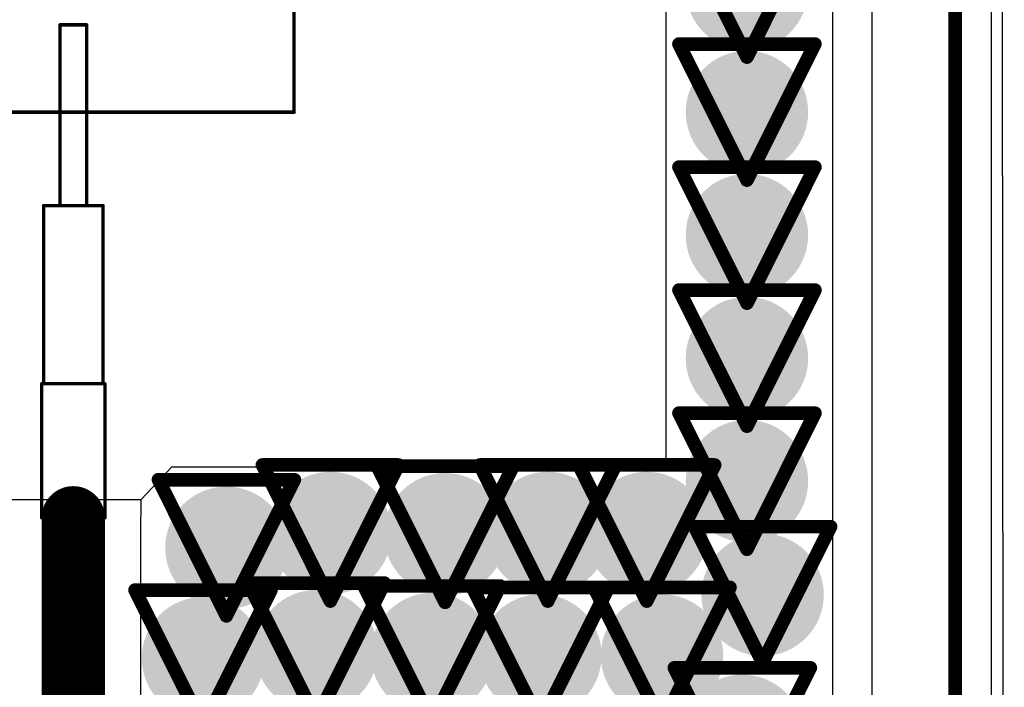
# Model space of a CAD drawing. Header units: inches. Extents: x -2.3 to 12.7, y -2.8 to 6.7.
# Tile 143 of 171: x 0.7207 to 0.8655, y 1.045 to 1.1431. Entities that reach past the tile are written whole.
import ezdxf

# ---------------------------------------------------------------- set-up
doc = ezdxf.new("R2010")
doc.units = ezdxf.units.IN
doc.header["$MEASUREMENT"] = 0
for name, color, linetype in [('Bottom Layer', 5, 'Continuous'), ('Bottom Solder', 6, 'Continuous'), ('Drill Drawing', 1, 'Continuous'), ('L2_GND1', 16, 'Continuous'), ('L3_PWR1', 130, 'Continuous'), ('M1 Board Outline', 6, 'Continuous'), ('Top Layer', 1, 'Continuous'), ('Top Solder', 216, 'Continuous'), ('TX', 56, 'Continuous'), ('Via Holes', 16, 'Continuous')]:
    doc.layers.add(name, color=color, linetype=linetype)

msp = doc.modelspace()

# ---------------------------------------------------------------- hatches: boundary and pattern name
at = {"layer": 'Bottom Layer'}
h = msp.add_hatch(color=5, dxfattribs=at)
edge = h.paths.add_edge_path()
edge.add_arc((0.82761, 1.14762), 0.009, 0, 360)
h = msp.add_hatch(color=5, dxfattribs=at)
edge = h.paths.add_edge_path()
edge.add_arc((0.82761, 1.12954), 0.009, 0, 360)
h = msp.add_hatch(color=5, dxfattribs=at)
edge = h.paths.add_edge_path()
edge.add_arc((0.82761, 1.11146), 0.009, 0, 360)
h = msp.add_hatch(color=5, dxfattribs=at)
edge = h.paths.add_edge_path()
edge.add_arc((0.82761, 1.09338), 0.009, 0, 360)
h = msp.add_hatch(color=5, dxfattribs=at)
edge = h.paths.add_edge_path()
edge.add_arc((0.82761, 1.0753), 0.009, 0, 360)
h = msp.add_hatch(color=5, dxfattribs=at)
edge = h.paths.add_edge_path()
edge.add_arc((0.76635, 1.06768), 0.009, 0, 360)
h = msp.add_hatch(color=5, dxfattribs=at)
edge = h.paths.add_edge_path()
edge.add_arc((0.78323, 1.0675), 0.009, 0, 360)
h = msp.add_hatch(color=5, dxfattribs=at)
edge = h.paths.add_edge_path()
edge.add_arc((0.79832, 1.06768), 0.009, 0, 360)
h = msp.add_hatch(color=5, dxfattribs=at)
edge = h.paths.add_edge_path()
edge.add_arc((0.81287, 1.06768), 0.009, 0, 360)
h = msp.add_hatch(color=5, dxfattribs=at)
edge = h.paths.add_edge_path()
edge.add_arc((0.75106, 1.06551), 0.009, 0, 360)
h = msp.add_hatch(color=5, dxfattribs=at)
edge = h.paths.add_edge_path()
edge.add_arc((0.82991, 1.05861), 0.009, 0, 360)
h = msp.add_hatch(color=5, dxfattribs=at)
edge = h.paths.add_edge_path()
edge.add_arc((0.76429, 1.05032), 0.009, 0, 360)
h = msp.add_hatch(color=5, dxfattribs=at)
edge = h.paths.add_edge_path()
edge.add_arc((0.7813, 1.04989), 0.009, 0, 360)
h = msp.add_hatch(color=5, dxfattribs=at)
edge = h.paths.add_edge_path()
edge.add_arc((0.79724, 1.04968), 0.009, 0, 360)
h = msp.add_hatch(color=5, dxfattribs=at)
edge = h.paths.add_edge_path()
edge.add_arc((0.81512, 1.04968), 0.009, 0, 360)
h = msp.add_hatch(color=5, dxfattribs=at)
edge = h.paths.add_edge_path()
edge.add_arc((0.74762, 1.04929), 0.009, 0, 360)
h = msp.add_hatch(color=5, dxfattribs=at)
edge = h.paths.add_edge_path()
edge.add_arc((0.82694, 1.03787), 0.009, 0, 360)
at = {"layer": 'L2_GND1'}
h = msp.add_hatch(color=16, dxfattribs=at)
edge = h.paths.add_edge_path()
edge.add_arc((0.82761, 1.14762), 0.009, 0, 360)
h = msp.add_hatch(color=16, dxfattribs=at)
edge = h.paths.add_edge_path()
edge.add_arc((0.82761, 1.12954), 0.009, 0, 360)
h = msp.add_hatch(color=16, dxfattribs=at)
edge = h.paths.add_edge_path()
edge.add_arc((0.82761, 1.11146), 0.009, 0, 360)
h = msp.add_hatch(color=16, dxfattribs=at)
edge = h.paths.add_edge_path()
edge.add_arc((0.82761, 1.09338), 0.009, 0, 360)
h = msp.add_hatch(color=16, dxfattribs=at)
edge = h.paths.add_edge_path()
edge.add_arc((0.82761, 1.0753), 0.009, 0, 360)
h = msp.add_hatch(color=16, dxfattribs=at)
edge = h.paths.add_edge_path()
edge.add_arc((0.76635, 1.06768), 0.009, 0, 360)
h = msp.add_hatch(color=16, dxfattribs=at)
edge = h.paths.add_edge_path()
edge.add_arc((0.78323, 1.0675), 0.009, 0, 360)
h = msp.add_hatch(color=16, dxfattribs=at)
edge = h.paths.add_edge_path()
edge.add_arc((0.79832, 1.06768), 0.009, 0, 360)
h = msp.add_hatch(color=16, dxfattribs=at)
edge = h.paths.add_edge_path()
edge.add_arc((0.81287, 1.06768), 0.009, 0, 360)
h = msp.add_hatch(color=16, dxfattribs=at)
edge = h.paths.add_edge_path()
edge.add_arc((0.75106, 1.06551), 0.009, 0, 360)
h = msp.add_hatch(color=16, dxfattribs=at)
edge = h.paths.add_edge_path()
edge.add_arc((0.82991, 1.05861), 0.009, 0, 360)
h = msp.add_hatch(color=16, dxfattribs=at)
edge = h.paths.add_edge_path()
edge.add_arc((0.76429, 1.05032), 0.009, 0, 360)
h = msp.add_hatch(color=16, dxfattribs=at)
edge = h.paths.add_edge_path()
edge.add_arc((0.7813, 1.04989), 0.009, 0, 360)
h = msp.add_hatch(color=16, dxfattribs=at)
edge = h.paths.add_edge_path()
edge.add_arc((0.79724, 1.04968), 0.009, 0, 360)
h = msp.add_hatch(color=16, dxfattribs=at)
edge = h.paths.add_edge_path()
edge.add_arc((0.81512, 1.04968), 0.009, 0, 360)
h = msp.add_hatch(color=16, dxfattribs=at)
edge = h.paths.add_edge_path()
edge.add_arc((0.74762, 1.04929), 0.009, 0, 360)
h = msp.add_hatch(color=16, dxfattribs=at)
edge = h.paths.add_edge_path()
edge.add_arc((0.82694, 1.03787), 0.009, 0, 360)
at = {"layer": 'L3_PWR1'}
h = msp.add_hatch(color=130, dxfattribs=at)
edge = h.paths.add_edge_path()
edge.add_arc((0.82761, 1.14762), 0.009, 0, 360)
h = msp.add_hatch(color=130, dxfattribs=at)
edge = h.paths.add_edge_path()
edge.add_arc((0.82761, 1.12954), 0.009, 0, 360)
h = msp.add_hatch(color=130, dxfattribs=at)
edge = h.paths.add_edge_path()
edge.add_arc((0.82761, 1.11146), 0.009, 0, 360)
h = msp.add_hatch(color=130, dxfattribs=at)
edge = h.paths.add_edge_path()
edge.add_arc((0.82761, 1.09338), 0.009, 0, 360)
h = msp.add_hatch(color=130, dxfattribs=at)
edge = h.paths.add_edge_path()
edge.add_arc((0.82761, 1.0753), 0.009, 0, 360)
h = msp.add_hatch(color=130, dxfattribs=at)
edge = h.paths.add_edge_path()
edge.add_arc((0.76635, 1.06768), 0.009, 0, 360)
h = msp.add_hatch(color=130, dxfattribs=at)
edge = h.paths.add_edge_path()
edge.add_arc((0.78323, 1.0675), 0.009, 0, 360)
h = msp.add_hatch(color=130, dxfattribs=at)
edge = h.paths.add_edge_path()
edge.add_arc((0.79832, 1.06768), 0.009, 0, 360)
h = msp.add_hatch(color=130, dxfattribs=at)
edge = h.paths.add_edge_path()
edge.add_arc((0.81287, 1.06768), 0.009, 0, 360)
h = msp.add_hatch(color=130, dxfattribs=at)
edge = h.paths.add_edge_path()
edge.add_arc((0.75106, 1.06551), 0.009, 0, 360)
h = msp.add_hatch(color=130, dxfattribs=at)
edge = h.paths.add_edge_path()
edge.add_arc((0.82991, 1.05861), 0.009, 0, 360)
h = msp.add_hatch(color=130, dxfattribs=at)
edge = h.paths.add_edge_path()
edge.add_arc((0.76429, 1.05032), 0.009, 0, 360)
h = msp.add_hatch(color=130, dxfattribs=at)
edge = h.paths.add_edge_path()
edge.add_arc((0.7813, 1.04989), 0.009, 0, 360)
h = msp.add_hatch(color=130, dxfattribs=at)
edge = h.paths.add_edge_path()
edge.add_arc((0.79724, 1.04968), 0.009, 0, 360)
h = msp.add_hatch(color=130, dxfattribs=at)
edge = h.paths.add_edge_path()
edge.add_arc((0.81512, 1.04968), 0.009, 0, 360)
h = msp.add_hatch(color=130, dxfattribs=at)
edge = h.paths.add_edge_path()
edge.add_arc((0.74762, 1.04929), 0.009, 0, 360)
h = msp.add_hatch(color=130, dxfattribs=at)
edge = h.paths.add_edge_path()
edge.add_arc((0.82694, 1.03787), 0.009, 0, 360)
at = {"layer": 'Top Layer'}
h = msp.add_hatch(color=1, dxfattribs=at)
edge = h.paths.add_edge_path()
edge.add_arc((0.82761, 1.14762), 0.009, 0, 360)
h = msp.add_hatch(color=1, dxfattribs=at)
edge = h.paths.add_edge_path()
edge.add_arc((0.82761, 1.12954), 0.009, 0, 360)
h = msp.add_hatch(color=1, dxfattribs=at)
edge = h.paths.add_edge_path()
edge.add_arc((0.82761, 1.11146), 0.009, 0, 360)
h = msp.add_hatch(color=1, dxfattribs=at)
edge = h.paths.add_edge_path()
edge.add_arc((0.82761, 1.09338), 0.009, 0, 360)
h = msp.add_hatch(color=1, dxfattribs=at)
edge = h.paths.add_edge_path()
edge.add_arc((0.82761, 1.0753), 0.009, 0, 360)
h = msp.add_hatch(color=1, dxfattribs=at)
edge = h.paths.add_edge_path()
edge.add_arc((0.76635, 1.06768), 0.009, 0, 360)
h = msp.add_hatch(color=1, dxfattribs=at)
edge = h.paths.add_edge_path()
edge.add_arc((0.78323, 1.0675), 0.009, 0, 360)
h = msp.add_hatch(color=1, dxfattribs=at)
edge = h.paths.add_edge_path()
edge.add_arc((0.79832, 1.06768), 0.009, 0, 360)
h = msp.add_hatch(color=1, dxfattribs=at)
edge = h.paths.add_edge_path()
edge.add_arc((0.81287, 1.06768), 0.009, 0, 360)
h = msp.add_hatch(color=1, dxfattribs=at)
edge = h.paths.add_edge_path()
edge.add_arc((0.75106, 1.06551), 0.009, 0, 360)
h = msp.add_hatch(color=1, dxfattribs=at)
edge = h.paths.add_edge_path()
edge.add_arc((0.82991, 1.05861), 0.009, 0, 360)
h = msp.add_hatch(color=1, dxfattribs=at)
edge = h.paths.add_edge_path()
edge.add_arc((0.76429, 1.05032), 0.009, 0, 360)
h = msp.add_hatch(color=1, dxfattribs=at)
edge = h.paths.add_edge_path()
edge.add_arc((0.7813, 1.04989), 0.009, 0, 360)
h = msp.add_hatch(color=1, dxfattribs=at)
edge = h.paths.add_edge_path()
edge.add_arc((0.79724, 1.04968), 0.009, 0, 360)
h = msp.add_hatch(color=1, dxfattribs=at)
edge = h.paths.add_edge_path()
edge.add_arc((0.81512, 1.04968), 0.009, 0, 360)
h = msp.add_hatch(color=1, dxfattribs=at)
edge = h.paths.add_edge_path()
edge.add_arc((0.74762, 1.04929), 0.009, 0, 360)
h = msp.add_hatch(color=1, dxfattribs=at)
edge = h.paths.add_edge_path()
edge.add_arc((0.82694, 1.03787), 0.009, 0, 360)
at = {"layer": 'Via Holes'}
h = msp.add_hatch(color=7, dxfattribs=at)
edge = h.paths.add_edge_path()
edge.add_arc((0.82761, 1.12954), 0.004, 0, 360)
h = msp.add_hatch(color=7, dxfattribs=at)
edge = h.paths.add_edge_path()
edge.add_arc((0.82761, 1.11146), 0.004, 0, 360)
h = msp.add_hatch(color=7, dxfattribs=at)
edge = h.paths.add_edge_path()
edge.add_arc((0.82761, 1.09338), 0.004, 0, 360)
h = msp.add_hatch(color=7, dxfattribs=at)
edge = h.paths.add_edge_path()
edge.add_arc((0.82761, 1.0753), 0.004, 0, 360)
h = msp.add_hatch(color=7, dxfattribs=at)
edge = h.paths.add_edge_path()
edge.add_arc((0.76635, 1.06768), 0.004, 0, 360)
h = msp.add_hatch(color=7, dxfattribs=at)
edge = h.paths.add_edge_path()
edge.add_arc((0.78323, 1.0675), 0.004, 0, 360)
h = msp.add_hatch(color=7, dxfattribs=at)
edge = h.paths.add_edge_path()
edge.add_arc((0.79832, 1.06768), 0.004, 0, 360)
h = msp.add_hatch(color=7, dxfattribs=at)
edge = h.paths.add_edge_path()
edge.add_arc((0.81287, 1.06768), 0.004, 0, 360)
h = msp.add_hatch(color=7, dxfattribs=at)
edge = h.paths.add_edge_path()
edge.add_arc((0.75106, 1.06551), 0.004, 0, 360)
h = msp.add_hatch(color=7, dxfattribs=at)
edge = h.paths.add_edge_path()
edge.add_arc((0.82991, 1.05861), 0.004, 0, 360)
h = msp.add_hatch(color=7, dxfattribs=at)
edge = h.paths.add_edge_path()
edge.add_arc((0.76429, 1.05032), 0.004, 0, 360)
h = msp.add_hatch(color=7, dxfattribs=at)
edge = h.paths.add_edge_path()
edge.add_arc((0.74762, 1.04929), 0.004, 0, 360)
h = msp.add_hatch(color=7, dxfattribs=at)
edge = h.paths.add_edge_path()
edge.add_arc((0.7813, 1.04989), 0.004, 0, 360)
h = msp.add_hatch(color=7, dxfattribs=at)
edge = h.paths.add_edge_path()
edge.add_arc((0.79724, 1.04968), 0.004, 0, 360)
h = msp.add_hatch(color=7, dxfattribs=at)
edge = h.paths.add_edge_path()
edge.add_arc((0.81512, 1.04968), 0.004, 0, 360)

# ---------------------------------------------------------------- linework, layer by layer
at = {"layer": 'Bottom Layer'}
msp.add_line((0.84599, 1.62051), (0.84599, 0.83932), dxfattribs=at)
at = {"layer": 'Bottom Solder'}
for p, q in [((0.84017, 1.62461), (0.84017, 0.83926)), ((0.86546, 0.83922), (0.86477, 1.62461)), ((0.84599, 1.62051), (0.84599, 0.83928))]:
    msp.add_line(p, q, dxfattribs=at)
at = {"layer": 'Drill Drawing'}
for points in [[(0.81761, 1.15762, 0.002, 0.002, 0), (0.82761, 1.13762, 0.002, 0.002, 0)], [(0.82761, 1.13762, 0.002, 0.002, 0), (0.83761, 1.15762, 0.002, 0.002, 0)], [(0.81761, 1.13954, 0.002, 0.002, 0), (0.83761, 1.13954, 0.002, 0.002, 0)], [(0.81761, 1.13954, 0.002, 0.002, 0), (0.82761, 1.11954, 0.002, 0.002, 0)], [(0.82761, 1.11954, 0.002, 0.002, 0), (0.83761, 1.13954, 0.002, 0.002, 0)], [(0.81761, 1.12146, 0.002, 0.002, 0), (0.83761, 1.12146, 0.002, 0.002, 0)], [(0.81761, 1.12146, 0.002, 0.002, 0), (0.82761, 1.10146, 0.002, 0.002, 0)], [(0.82761, 1.10146, 0.002, 0.002, 0), (0.83761, 1.12146, 0.002, 0.002, 0)], [(0.81761, 1.10338, 0.002, 0.002, 0), (0.83761, 1.10338, 0.002, 0.002, 0)], [(0.81761, 1.10338, 0.002, 0.002, 0), (0.82761, 1.08338, 0.002, 0.002, 0)], [(0.82761, 1.08338, 0.002, 0.002, 0), (0.83761, 1.10338, 0.002, 0.002, 0)], [(0.81761, 1.0853, 0.002, 0.002, 0), (0.83761, 1.0853, 0.002, 0.002, 0)], [(0.81761, 1.0853, 0.002, 0.002, 0), (0.82761, 1.0653, 0.002, 0.002, 0)], [(0.82761, 1.0653, 0.002, 0.002, 0), (0.83761, 1.0853, 0.002, 0.002, 0)], [(0.75635, 1.07768, 0.002, 0.002, 0), (0.77635, 1.07768, 0.002, 0.002, 0)], [(0.75635, 1.07768, 0.002, 0.002, 0), (0.76635, 1.05768, 0.002, 0.002, 0)], [(0.76635, 1.05768, 0.002, 0.002, 0), (0.77635, 1.07768, 0.002, 0.002, 0)], [(0.77323, 1.0775, 0.002, 0.002, 0), (0.79323, 1.0775, 0.002, 0.002, 0)], [(0.77323, 1.0775, 0.002, 0.002, 0), (0.78323, 1.0575, 0.002, 0.002, 0)], [(0.78323, 1.0575, 0.002, 0.002, 0), (0.79323, 1.0775, 0.002, 0.002, 0)], [(0.78832, 1.07768, 0.002, 0.002, 0), (0.80832, 1.07768, 0.002, 0.002, 0)], [(0.78832, 1.07768, 0.002, 0.002, 0), (0.79832, 1.05768, 0.002, 0.002, 0)], [(0.79832, 1.05768, 0.002, 0.002, 0), (0.80832, 1.07768, 0.002, 0.002, 0)], [(0.80287, 1.07768, 0.002, 0.002, 0), (0.82287, 1.07768, 0.002, 0.002, 0)], [(0.80287, 1.07768, 0.002, 0.002, 0), (0.81287, 1.05768, 0.002, 0.002, 0)], [(0.81287, 1.05768, 0.002, 0.002, 0), (0.82287, 1.07768, 0.002, 0.002, 0)], [(0.74106, 1.07551, 0.002, 0.002, 0), (0.76106, 1.07551, 0.002, 0.002, 0)], [(0.74106, 1.07551, 0.002, 0.002, 0), (0.75106, 1.05551, 0.002, 0.002, 0)], [(0.75106, 1.05551, 0.002, 0.002, 0), (0.76106, 1.07551, 0.002, 0.002, 0)], [(0.81991, 1.06861, 0.002, 0.002, 0), (0.83991, 1.06861, 0.002, 0.002, 0)], [(0.81991, 1.06861, 0.002, 0.002, 0), (0.82991, 1.04861, 0.002, 0.002, 0)], [(0.82991, 1.04861, 0.002, 0.002, 0), (0.83991, 1.06861, 0.002, 0.002, 0)], [(0.73762, 1.05929, 0.002, 0.002, 0), (0.75762, 1.05929, 0.002, 0.002, 0)], [(0.73762, 1.05929, 0.002, 0.002, 0), (0.74762, 1.03929, 0.002, 0.002, 0)], [(0.74762, 1.03929, 0.002, 0.002, 0), (0.75762, 1.05929, 0.002, 0.002, 0)], [(0.75429, 1.06032, 0.002, 0.002, 0), (0.77429, 1.06032, 0.002, 0.002, 0)], [(0.75429, 1.06032, 0.002, 0.002, 0), (0.76429, 1.04032, 0.002, 0.002, 0)], [(0.76429, 1.04032, 0.002, 0.002, 0), (0.77429, 1.06032, 0.002, 0.002, 0)], [(0.7713, 1.05989, 0.002, 0.002, 0), (0.7913, 1.05989, 0.002, 0.002, 0)], [(0.7713, 1.05989, 0.002, 0.002, 0), (0.7813, 1.03989, 0.002, 0.002, 0)], [(0.7813, 1.03989, 0.002, 0.002, 0), (0.7913, 1.05989, 0.002, 0.002, 0)], [(0.78724, 1.05968, 0.002, 0.002, 0), (0.80724, 1.05968, 0.002, 0.002, 0)], [(0.78724, 1.05968, 0.002, 0.002, 0), (0.79724, 1.03968, 0.002, 0.002, 0)], [(0.79724, 1.03968, 0.002, 0.002, 0), (0.80724, 1.05968, 0.002, 0.002, 0)], [(0.80512, 1.05968, 0.002, 0.002, 0), (0.82512, 1.05968, 0.002, 0.002, 0)], [(0.80512, 1.05968, 0.002, 0.002, 0), (0.81512, 1.03968, 0.002, 0.002, 0)], [(0.81512, 1.03968, 0.002, 0.002, 0), (0.82512, 1.05968, 0.002, 0.002, 0)], [(0.81694, 1.04787, 0.002, 0.002, 0), (0.83694, 1.04787, 0.002, 0.002, 0)], [(0.81694, 1.04787, 0.002, 0.002, 0), (0.82694, 1.02787, 0.002, 0.002, 0)], [(0.82694, 1.02787, 0.002, 0.002, 0), (0.83694, 1.04787, 0.002, 0.002, 0)]]:
    msp.add_lwpolyline(points, format="xyseb", dxfattribs=at)
for points in [[(0.81711, 1.13954, 0.001, 0.001, 1), (0.81811, 1.13954, 0.001, 0.001, 1)], [(0.81711, 1.13954, 0.001, 0.001, 1), (0.81811, 1.13954, 0.001, 0.001, 1)], [(0.83711, 1.13954, 0.001, 0.001, 1), (0.83811, 1.13954, 0.001, 0.001, 1)], [(0.83711, 1.13954, 0.001, 0.001, 1), (0.83811, 1.13954, 0.001, 0.001, 1)], [(0.82711, 1.13762, 0.001, 0.001, 1), (0.82811, 1.13762, 0.001, 0.001, 1)], [(0.82711, 1.13762, 0.001, 0.001, 1), (0.82811, 1.13762, 0.001, 0.001, 1)], [(0.81711, 1.12146, 0.001, 0.001, 1), (0.81811, 1.12146, 0.001, 0.001, 1)], [(0.81711, 1.12146, 0.001, 0.001, 1), (0.81811, 1.12146, 0.001, 0.001, 1)], [(0.83711, 1.12146, 0.001, 0.001, 1), (0.83811, 1.12146, 0.001, 0.001, 1)], [(0.83711, 1.12146, 0.001, 0.001, 1), (0.83811, 1.12146, 0.001, 0.001, 1)], [(0.82711, 1.11954, 0.001, 0.001, 1), (0.82811, 1.11954, 0.001, 0.001, 1)], [(0.82711, 1.11954, 0.001, 0.001, 1), (0.82811, 1.11954, 0.001, 0.001, 1)], [(0.81711, 1.10338, 0.001, 0.001, 1), (0.81811, 1.10338, 0.001, 0.001, 1)], [(0.81711, 1.10338, 0.001, 0.001, 1), (0.81811, 1.10338, 0.001, 0.001, 1)], [(0.83711, 1.10338, 0.001, 0.001, 1), (0.83811, 1.10338, 0.001, 0.001, 1)], [(0.83711, 1.10338, 0.001, 0.001, 1), (0.83811, 1.10338, 0.001, 0.001, 1)], [(0.82711, 1.10146, 0.001, 0.001, 1), (0.82811, 1.10146, 0.001, 0.001, 1)], [(0.82711, 1.10146, 0.001, 0.001, 1), (0.82811, 1.10146, 0.001, 0.001, 1)], [(0.81711, 1.0853, 0.001, 0.001, 1), (0.81811, 1.0853, 0.001, 0.001, 1)], [(0.81711, 1.0853, 0.001, 0.001, 1), (0.81811, 1.0853, 0.001, 0.001, 1)], [(0.83711, 1.0853, 0.001, 0.001, 1), (0.83811, 1.0853, 0.001, 0.001, 1)], [(0.83711, 1.0853, 0.001, 0.001, 1), (0.83811, 1.0853, 0.001, 0.001, 1)], [(0.82711, 1.08338, 0.001, 0.001, 1), (0.82811, 1.08338, 0.001, 0.001, 1)], [(0.82711, 1.08338, 0.001, 0.001, 1), (0.82811, 1.08338, 0.001, 0.001, 1)], [(0.75585, 1.07768, 0.001, 0.001, 1), (0.75685, 1.07768, 0.001, 0.001, 1)], [(0.75585, 1.07768, 0.001, 0.001, 1), (0.75685, 1.07768, 0.001, 0.001, 1)], [(0.77273, 1.0775, 0.001, 0.001, 1), (0.77373, 1.0775, 0.001, 0.001, 1)], [(0.77273, 1.0775, 0.001, 0.001, 1), (0.77373, 1.0775, 0.001, 0.001, 1)], [(0.77585, 1.07768, 0.001, 0.001, 1), (0.77685, 1.07768, 0.001, 0.001, 1)], [(0.77585, 1.07768, 0.001, 0.001, 1), (0.77685, 1.07768, 0.001, 0.001, 1)], [(0.78782, 1.07768, 0.001, 0.001, 1), (0.78882, 1.07768, 0.001, 0.001, 1)], [(0.78782, 1.07768, 0.001, 0.001, 1), (0.78882, 1.07768, 0.001, 0.001, 1)], [(0.79273, 1.0775, 0.001, 0.001, 1), (0.79373, 1.0775, 0.001, 0.001, 1)], [(0.79273, 1.0775, 0.001, 0.001, 1), (0.79373, 1.0775, 0.001, 0.001, 1)], [(0.80237, 1.07768, 0.001, 0.001, 1), (0.80337, 1.07768, 0.001, 0.001, 1)], [(0.80237, 1.07768, 0.001, 0.001, 1), (0.80337, 1.07768, 0.001, 0.001, 1)], [(0.80782, 1.07768, 0.001, 0.001, 1), (0.80882, 1.07768, 0.001, 0.001, 1)], [(0.80782, 1.07768, 0.001, 0.001, 1), (0.80882, 1.07768, 0.001, 0.001, 1)], [(0.82237, 1.07768, 0.001, 0.001, 1), (0.82337, 1.07768, 0.001, 0.001, 1)], [(0.82237, 1.07768, 0.001, 0.001, 1), (0.82337, 1.07768, 0.001, 0.001, 1)], [(0.74056, 1.07551, 0.001, 0.001, 1), (0.74156, 1.07551, 0.001, 0.001, 1)], [(0.74056, 1.07551, 0.001, 0.001, 1), (0.74156, 1.07551, 0.001, 0.001, 1)], [(0.76056, 1.07551, 0.001, 0.001, 1), (0.76156, 1.07551, 0.001, 0.001, 1)], [(0.76056, 1.07551, 0.001, 0.001, 1), (0.76156, 1.07551, 0.001, 0.001, 1)], [(0.81941, 1.06861, 0.001, 0.001, 1), (0.82041, 1.06861, 0.001, 0.001, 1)], [(0.81941, 1.06861, 0.001, 0.001, 1), (0.82041, 1.06861, 0.001, 0.001, 1)], [(0.83941, 1.06861, 0.001, 0.001, 1), (0.84041, 1.06861, 0.001, 0.001, 1)], [(0.83941, 1.06861, 0.001, 0.001, 1), (0.84041, 1.06861, 0.001, 0.001, 1)], [(0.82711, 1.0653, 0.001, 0.001, 1), (0.82811, 1.0653, 0.001, 0.001, 1)], [(0.82711, 1.0653, 0.001, 0.001, 1), (0.82811, 1.0653, 0.001, 0.001, 1)], [(0.73712, 1.05929, 0.001, 0.001, 1), (0.73812, 1.05929, 0.001, 0.001, 1)], [(0.73712, 1.05929, 0.001, 0.001, 1), (0.73812, 1.05929, 0.001, 0.001, 1)], [(0.75379, 1.06032, 0.001, 0.001, 1), (0.75479, 1.06032, 0.001, 0.001, 1)], [(0.75379, 1.06032, 0.001, 0.001, 1), (0.75479, 1.06032, 0.001, 0.001, 1)], [(0.75712, 1.05929, 0.001, 0.001, 1), (0.75812, 1.05929, 0.001, 0.001, 1)], [(0.75712, 1.05929, 0.001, 0.001, 1), (0.75812, 1.05929, 0.001, 0.001, 1)], [(0.7708, 1.05989, 0.001, 0.001, 1), (0.7718, 1.05989, 0.001, 0.001, 1)], [(0.7708, 1.05989, 0.001, 0.001, 1), (0.7718, 1.05989, 0.001, 0.001, 1)], [(0.77379, 1.06032, 0.001, 0.001, 1), (0.77479, 1.06032, 0.001, 0.001, 1)], [(0.77379, 1.06032, 0.001, 0.001, 1), (0.77479, 1.06032, 0.001, 0.001, 1)], [(0.78674, 1.05968, 0.001, 0.001, 1), (0.78774, 1.05968, 0.001, 0.001, 1)], [(0.78674, 1.05968, 0.001, 0.001, 1), (0.78774, 1.05968, 0.001, 0.001, 1)], [(0.7908, 1.05989, 0.001, 0.001, 1), (0.7918, 1.05989, 0.001, 0.001, 1)], [(0.7908, 1.05989, 0.001, 0.001, 1), (0.7918, 1.05989, 0.001, 0.001, 1)], [(0.80462, 1.05968, 0.001, 0.001, 1), (0.80562, 1.05968, 0.001, 0.001, 1)], [(0.80462, 1.05968, 0.001, 0.001, 1), (0.80562, 1.05968, 0.001, 0.001, 1)], [(0.80674, 1.05968, 0.001, 0.001, 1), (0.80774, 1.05968, 0.001, 0.001, 1)], [(0.80674, 1.05968, 0.001, 0.001, 1), (0.80774, 1.05968, 0.001, 0.001, 1)], [(0.82462, 1.05968, 0.001, 0.001, 1), (0.82562, 1.05968, 0.001, 0.001, 1)], [(0.82462, 1.05968, 0.001, 0.001, 1), (0.82562, 1.05968, 0.001, 0.001, 1)], [(0.76585, 1.05768, 0.001, 0.001, 1), (0.76685, 1.05768, 0.001, 0.001, 1)], [(0.76585, 1.05768, 0.001, 0.001, 1), (0.76685, 1.05768, 0.001, 0.001, 1)], [(0.78273, 1.0575, 0.001, 0.001, 1), (0.78373, 1.0575, 0.001, 0.001, 1)], [(0.78273, 1.0575, 0.001, 0.001, 1), (0.78373, 1.0575, 0.001, 0.001, 1)], [(0.79782, 1.05768, 0.001, 0.001, 1), (0.79882, 1.05768, 0.001, 0.001, 1)], [(0.79782, 1.05768, 0.001, 0.001, 1), (0.79882, 1.05768, 0.001, 0.001, 1)], [(0.81237, 1.05768, 0.001, 0.001, 1), (0.81337, 1.05768, 0.001, 0.001, 1)], [(0.81237, 1.05768, 0.001, 0.001, 1), (0.81337, 1.05768, 0.001, 0.001, 1)], [(0.75056, 1.05551, 0.001, 0.001, 1), (0.75156, 1.05551, 0.001, 0.001, 1)], [(0.75056, 1.05551, 0.001, 0.001, 1), (0.75156, 1.05551, 0.001, 0.001, 1)], [(0.81644, 1.04787, 0.001, 0.001, 1), (0.81744, 1.04787, 0.001, 0.001, 1)], [(0.81644, 1.04787, 0.001, 0.001, 1), (0.81744, 1.04787, 0.001, 0.001, 1)], [(0.82941, 1.04861, 0.001, 0.001, 1), (0.83041, 1.04861, 0.001, 0.001, 1)], [(0.82941, 1.04861, 0.001, 0.001, 1), (0.83041, 1.04861, 0.001, 0.001, 1)], [(0.83644, 1.04787, 0.001, 0.001, 1), (0.83744, 1.04787, 0.001, 0.001, 1)], [(0.83644, 1.04787, 0.001, 0.001, 1), (0.83744, 1.04787, 0.001, 0.001, 1)]]:
    msp.add_lwpolyline(points, format="xyseb", close=True, dxfattribs=at)
at = {"layer": 'L2_GND1'}
msp.add_line((0.84599, 1.62051), (0.84599, 0.01224), dxfattribs=at)
at = {"layer": 'L3_PWR1'}
msp.add_line((0.84599, 1.62051), (0.84599, 0.83612), dxfattribs=at)
at = {"layer": 'M1 Board Outline'}
msp.add_lwpolyline([(0.85822, 1.63275, 0.002, 0.002, 0), (0.85822, 0, 0.002, 0.002, 0)], format="xyseb", dxfattribs=at)
at = {"layer": 'Top Layer'}
for p, q in [((0.84599, 1.62051), (0.84599, 0.83856)), ((0.81572, 1.07741), (0.81572, 1.33418)), ((0.81572, 1.07741), (0.81572, 1.33418)), ((0.76102, 1.12953), (0.76102, 1.17996)), ((0.69606, 1.12953), (0.72658, 1.12953)), ((0.72658, 1.12953), (0.72658, 1.11579)), ((0.73051, 1.11579), (0.73051, 1.12953)), ((0.73051, 1.12953), (0.76102, 1.12953)), ((0.72658, 1.11579), (0.72417, 1.11579)), ((0.72417, 1.11579), (0.72417, 1.08961)), ((0.73292, 1.11579), (0.73051, 1.11579)), ((0.73292, 1.08961), (0.73292, 1.11579)), ((0.72417, 1.08961), (0.72389, 1.08961)), ((0.72389, 1.08961), (0.72389, 1.06992)), ((0.73319, 1.08961), (0.73292, 1.08961)), ((0.73319, 1.06992), (0.73319, 1.08961)), ((0.73851, 1.07262), (0.74305, 1.0774)), ((0.73851, 1.07262), (0.74305, 1.0774)), ((0.74305, 1.0774), (0.81572, 1.07741)), ((0.74305, 1.0774), (0.81572, 1.07741)), ((0.71859, 1.07262), (0.73851, 1.07262)), ((0.7385, 1.06762), (0.73851, 1.07262)), ((0.72389, 1.06992), (0.73319, 1.06992)), ((0.7385, 1.03586), (0.7385, 1.06762))]:
    msp.add_line(p, q, dxfattribs=at)
msp.add_lwpolyline([(0.72854, 1.03586, 0.0093, 0.0093, 0), (0.72854, 1.06992, 0.0093, 0.0093, 0)], format="xyseb", dxfattribs=at)
msp.add_lwpolyline([(0.72622, 1.06992, 0.00465, 0.00465, 1), (0.73087, 1.06992, 0.00465, 0.00465, 1)], format="xyseb", close=True, dxfattribs=at)
at = {"layer": 'Top Solder'}
msp.add_line((0.86359, 0.83926), (0.86359, 1.65796), dxfattribs=at)
at = {"layer": 'TX'}
for points in [[(0.76102, 1.12953, 0.0005, 0.0005, 0), (0.76102, 1.17996, 0.0005, 0.0005, 0)], [(0.72658, 1.14236, 0.0005, 0.0005, 0), (0.73051, 1.14236, 0.0005, 0.0005, 0)], [(0.72658, 1.11579, 0.0005, 0.0005, 0), (0.72658, 1.14236, 0.0005, 0.0005, 0)], [(0.73051, 1.11579, 0.0005, 0.0005, 0), (0.73051, 1.14236, 0.0005, 0.0005, 0)], [(0.69606, 1.12953, 0.0005, 0.0005, 0), (0.76102, 1.12953, 0.0005, 0.0005, 0)], [(0.72417, 1.11579, 0.0005, 0.0005, 0), (0.73292, 1.11579, 0.0005, 0.0005, 0)], [(0.72417, 1.08961, 0.0005, 0.0005, 0), (0.72417, 1.11579, 0.0005, 0.0005, 0)], [(0.72658, 1.11579, 0.0005, 0.0005, 0), (0.73051, 1.11579, 0.0005, 0.0005, 0)], [(0.73292, 1.08961, 0.0005, 0.0005, 0), (0.73292, 1.11579, 0.0005, 0.0005, 0)], [(0.72389, 1.08961, 0.0005, 0.0005, 0), (0.73319, 1.08961, 0.0005, 0.0005, 0)], [(0.72389, 1.06992, 0.0005, 0.0005, 0), (0.72389, 1.08961, 0.0005, 0.0005, 0)], [(0.72417, 1.08961, 0.0005, 0.0005, 0), (0.73292, 1.08961, 0.0005, 0.0005, 0)], [(0.73319, 1.06992, 0.0005, 0.0005, 0), (0.73319, 1.08961, 0.0005, 0.0005, 0)], [(0.72389, 1.06992, 0.0005, 0.0005, 0), (0.73319, 1.06992, 0.0005, 0.0005, 0)]]:
    msp.add_lwpolyline(points, format="xyseb", dxfattribs=at)
for points in [[(0.72645, 1.14236, 0.00025, 0.00025, 1), (0.7267, 1.14236, 0.00025, 0.00025, 1)], [(0.72645, 1.14236, 0.00025, 0.00025, 1), (0.7267, 1.14236, 0.00025, 0.00025, 1)], [(0.73039, 1.14236, 0.00025, 0.00025, 1), (0.73064, 1.14236, 0.00025, 0.00025, 1)], [(0.73039, 1.14236, 0.00025, 0.00025, 1), (0.73064, 1.14236, 0.00025, 0.00025, 1)], [(0.7609, 1.12953, 0.00025, 0.00025, 1), (0.76115, 1.12953, 0.00025, 0.00025, 1)], [(0.7609, 1.12953, 0.00025, 0.00025, 1), (0.76115, 1.12953, 0.00025, 0.00025, 1)], [(0.72405, 1.11579, 0.00025, 0.00025, 1), (0.7243, 1.11579, 0.00025, 0.00025, 1)], [(0.72405, 1.11579, 0.00025, 0.00025, 1), (0.7243, 1.11579, 0.00025, 0.00025, 1)], [(0.72645, 1.11579, 0.00025, 0.00025, 1), (0.7267, 1.11579, 0.00025, 0.00025, 1)], [(0.72645, 1.11579, 0.00025, 0.00025, 1), (0.7267, 1.11579, 0.00025, 0.00025, 1)], [(0.73039, 1.11579, 0.00025, 0.00025, 1), (0.73064, 1.11579, 0.00025, 0.00025, 1)], [(0.73039, 1.11579, 0.00025, 0.00025, 1), (0.73064, 1.11579, 0.00025, 0.00025, 1)], [(0.73279, 1.11579, 0.00025, 0.00025, 1), (0.73304, 1.11579, 0.00025, 0.00025, 1)], [(0.73279, 1.11579, 0.00025, 0.00025, 1), (0.73304, 1.11579, 0.00025, 0.00025, 1)], [(0.72377, 1.08961, 0.00025, 0.00025, 1), (0.72402, 1.08961, 0.00025, 0.00025, 1)], [(0.72377, 1.08961, 0.00025, 0.00025, 1), (0.72402, 1.08961, 0.00025, 0.00025, 1)], [(0.72405, 1.08961, 0.00025, 0.00025, 1), (0.7243, 1.08961, 0.00025, 0.00025, 1)], [(0.72405, 1.08961, 0.00025, 0.00025, 1), (0.7243, 1.08961, 0.00025, 0.00025, 1)], [(0.73279, 1.08961, 0.00025, 0.00025, 1), (0.73304, 1.08961, 0.00025, 0.00025, 1)], [(0.73279, 1.08961, 0.00025, 0.00025, 1), (0.73304, 1.08961, 0.00025, 0.00025, 1)], [(0.73307, 1.08961, 0.00025, 0.00025, 1), (0.73332, 1.08961, 0.00025, 0.00025, 1)], [(0.73307, 1.08961, 0.00025, 0.00025, 1), (0.73332, 1.08961, 0.00025, 0.00025, 1)], [(0.72377, 1.06992, 0.00025, 0.00025, 1), (0.72402, 1.06992, 0.00025, 0.00025, 1)], [(0.72377, 1.06992, 0.00025, 0.00025, 1), (0.72402, 1.06992, 0.00025, 0.00025, 1)], [(0.73307, 1.06992, 0.00025, 0.00025, 1), (0.73332, 1.06992, 0.00025, 0.00025, 1)], [(0.73307, 1.06992, 0.00025, 0.00025, 1), (0.73332, 1.06992, 0.00025, 0.00025, 1)]]:
    msp.add_lwpolyline(points, format="xyseb", close=True, dxfattribs=at)

doc.saveas('drawing.dxf')
